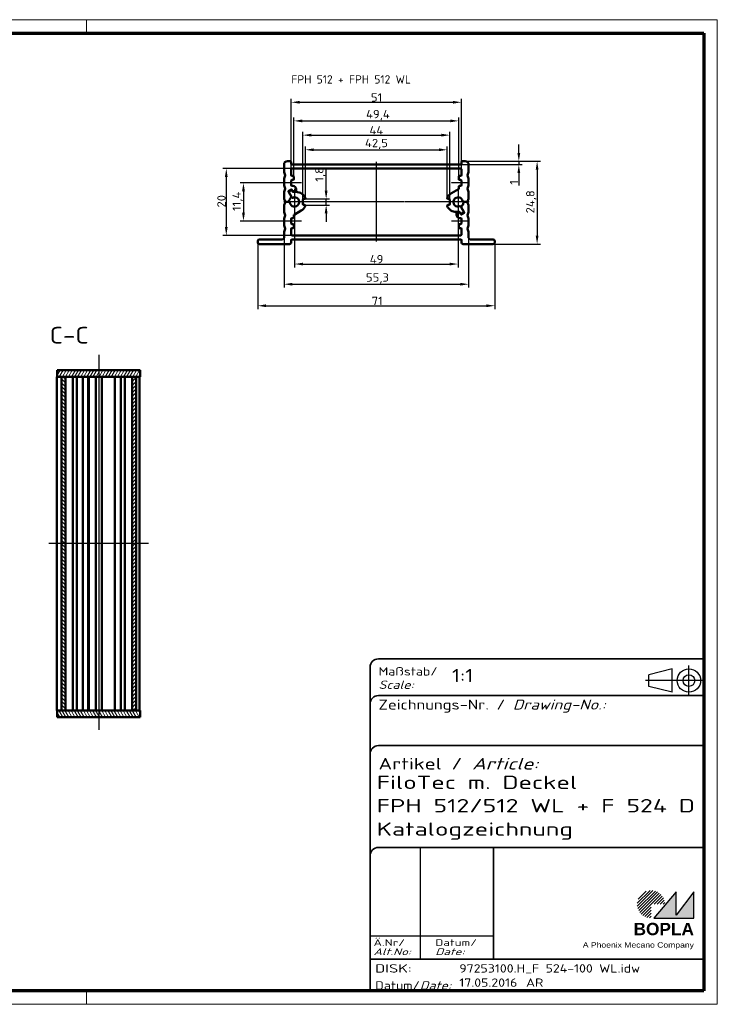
# Model space of a CAD drawing. Header units: millimetres. Extents: x 1 to 419, y 1 to 296.
# Tile 5 of 5: x 210 to 419, y 1 to 296. Entities that reach past the tile are written whole.
import ezdxf
from ezdxf.enums import TextEntityAlignment as Align

# ---------------------------------------------------------------- set-up
doc = ezdxf.new("R2010")
doc.units = ezdxf.units.MM
for name, pattern in [('ACAD_ISO04W100', [30, 24, -3, 0, -3]), ('CHAIN', [0.3543, 0.2362, -0.0295, 0.0591, -0.0295]), ('DASH_DOT', [0.37, 0.24, -0.06, 0.01, -0.06]), ('DASHED', [0.2067, 0.1654, -0.0413])]:
    doc.linetypes.add(name, pattern=pattern)
doc.layers.get('0').update_dxf_attribs({"lineweight": 25})
for name, color, linetype, lineweight in [('Bemaßung (ISO)', 1, 'Continuous', 25), ('Mittellinie (ISO)', 1, 'DASH_DOT', 25), ('Mittelpunktmarkierung (ISO)', 1, 'DASH_DOT', 25), ('Rahmen (ISO)', 7, 'Continuous', 70), ('Schraffur (ISO)', 1, 'Continuous', 18), ('Sichtbar (ISO)', 7, 'Continuous', 50), ('Sichtbar schmal (ISO)', 1, 'Continuous', 25), ('Symbol (ISO)', 1, 'Continuous', 25), ('Titel (ISO)', 5, 'Continuous', 50), ('Verdeckt (ISO)', 5, 'DASHED', 35)]:
    doc.layers.add(name, color=color, linetype=linetype, lineweight=lineweight)
doc.styles.add('2_5', font='isocpeur.ttf', dxfattribs={"width": 1.1})
doc.styles.add('5', font='isocpeur.ttf', dxfattribs={"width": 1.1})
doc.styles.add('Notiztext (DIN)', font='isocpeur.ttf', dxfattribs={"width": 1.1})
doc.styles.get("Standard").update_dxf_attribs({"font": 'isocpeur.ttf', "width": 1.1})
doc.styles.add('Textstil142', font='isocpeur.ttf', dxfattribs={"width": 1.4})
doc.styles.add('Textstil143', font='isocpeur.ttf', dxfattribs={"width": 1.4})
doc.styles.add('Textstil144', font='isocpeur.ttf', dxfattribs={"width": 1.4})
doc.styles.add('Textstil242', font='isocpeur.ttf', dxfattribs={"width": 1.2})
doc.styles.add('Textstil243', font='isocpeur.ttf', dxfattribs={"width": 1.4})
doc.styles.add('Textstil248', font='isocpeui.ttf', dxfattribs={"width": 1.2})
doc.styles.add('Textstil249', font='isocpeui.ttf', dxfattribs={"width": 1.4})
doc.styles.add('Textstil68', font='isocpeur.ttf', dxfattribs={"width": 1.2})
doc.dimstyles.new('Standard (DIN)', dxfattribs={"dimtxt": 2.5, "dimasz": 2.5, "dimexe": 1, "dimexo": 0, "dimgap": 0.2, "dimtad": 1, "dimdec": 6, "dimrnd": 1e-08, "dimtxsty": '2_5', "dimcen": 0.09, "dimdle": 7, "dimclrd": 256, "dimclre": 256, "dimclrt": 5, "dimadec": 6, "dimazin": 2, "dimtfac": 0.72, "dimtmove": 0, "dimatfit": 3, "dimfxl": 1, "dimtolj": 1, "dimlwd": -1, "dimlwe": -1, "dimarcsym": 0})

# ---------------------------------------------------------------- blocks, each defined once
blk = doc.blocks.new('Ränder Bopla-A3-Rahmen')
at = {"color": 1, "linetype": 'Continuous', "lineweight": 18}
for p, q in [((1, 296), (419, 296)), ((1, 1), (1, 296)), ((125, 296), (125, 292)), ((230, 296), (230, 292)), ((419, 296), (419, 1)), ((125, 5), (125, 1)), ((230, 5), (230, 1)), ((419, 1), (1, 1))]:
    blk.add_line(p, q, dxfattribs=at)
at = {"color": 3, "linetype": 'Continuous', "lineweight": 70}
for p, q in [((20, 292), (415, 292)), ((20, 5), (20, 292)), ((415, 292), (415, 5)), ((415, 5), (20, 5))]:
    blk.add_line(p, q, dxfattribs=at)
at = {"layer": 'Rahmen (ISO)', "color": 1, "insert": (19, 55), "char_height": 2.03, "width": 168.977, "attachment_point": 7, "rotation": 90, "style": 'Notiztext (DIN)'}
blk.add_mtext('\\fISOCPEUR|b0|i0;\\W1.20;\\H2.0300;"Schutzvermerk nach DIN ISO 16016 beachten" \\fISOCPEUR|b0|i1;\\W1.20;\\H2.0300;"Please pay attention to copyright note DIN ISO 16016"', dxfattribs=at)
blk = doc.blocks.new('*D12')
at = {"layer": 'Bemaßung (ISO)'}
for p, q in [((301.81, 244.78), (301.81, 251.4)), ((295.39, 242.28), (302.81, 242.28)), ((301.81, 240.48), (301.81, 242.28)), ((295.39, 240.48), (302.81, 240.48)), ((301.81, 237.98), (301.81, 235.48))]:
    blk.add_line(p, q, dxfattribs=at)
for points in [[(301.39, 244.78), (302.23, 244.78), (301.81, 242.28)], [(301.39, 237.98), (302.23, 237.98), (301.81, 240.48)]]:
    blk.add_solid(points, dxfattribs=at)
at = {"layer": 'Defpoints', "color": 0}
for p in [(295.39, 242.28), (295.39, 240.48), (301.81, 240.48)]:
    blk.add_point(p, dxfattribs=at)
at = {"layer": 'Bemaßung (ISO)', "color": 5, "insert": (301.61, 247.48), "char_height": 2.5, "attachment_point": 7, "rotation": 90, "style": '2_5'}
blk.add_mtext('\\A1;1,8', dxfattribs=at)
blk = doc.blocks.new('*D13')
at = {"layer": 'Bemaßung (ISO)'}
for p, q in [((289.04, 247.08), (276.04, 247.08)), ((277.04, 244.58), (277.04, 238.18)), ((289.04, 235.68), (276.04, 235.68))]:
    blk.add_line(p, q, dxfattribs=at)
for points in [[(276.62, 244.58), (277.46, 244.58), (277.04, 247.08)], [(276.62, 238.18), (277.46, 238.18), (277.04, 235.68)]]:
    blk.add_solid(points, dxfattribs=at)
at = {"layer": 'Defpoints', "color": 0}
for p in [(289.04, 247.08), (277.04, 235.68), (289.04, 235.68)]:
    blk.add_point(p, dxfattribs=at)
at = {"layer": 'Bemaßung (ISO)', "color": 5, "insert": (276.84, 238.7), "char_height": 2.5, "attachment_point": 7, "rotation": 90, "style": '2_5'}
blk.add_mtext('\\A1;11,4', dxfattribs=at)
blk = doc.blocks.new('*D14')
at = {"layer": 'Bemaßung (ISO)'}
for p, q in [((291.54, 251.38), (270.9, 251.38)), ((271.9, 248.88), (271.9, 233.88)), ((291.54, 231.38), (270.9, 231.38))]:
    blk.add_line(p, q, dxfattribs=at)
for points in [[(271.48, 248.88), (272.31, 248.88), (271.9, 251.38)], [(271.48, 233.88), (272.31, 233.88), (271.9, 231.38)]]:
    blk.add_solid(points, dxfattribs=at)
at = {"layer": 'Defpoints', "color": 0}
for p in [(291.54, 251.38), (271.9, 231.38), (291.54, 231.38)]:
    blk.add_point(p, dxfattribs=at)
at = {"layer": 'Bemaßung (ISO)', "color": 5, "insert": (271.7, 239.73), "char_height": 2.5, "attachment_point": 7, "rotation": 90, "style": '2_5'}
blk.add_mtext('\\A1;20', dxfattribs=at)
blk = doc.blocks.new('*D15')
at = {"layer": 'Bemaßung (ISO)'}
for p, q in [((359.54, 256.08), (359.54, 258.58)), ((342.14, 252.58), (360.54, 252.58)), ((343.49, 253.58), (360.54, 253.58)), ((359.54, 253.58), (359.54, 252.58)), ((359.54, 250.08), (359.54, 246.36))]:
    blk.add_line(p, q, dxfattribs=at)
for points in [[(359.12, 256.08), (359.96, 256.08), (359.54, 253.58)], [(359.12, 250.08), (359.96, 250.08), (359.54, 252.58)]]:
    blk.add_solid(points, dxfattribs=at)
at = {"layer": 'Defpoints', "color": 0}
for p in [(342.14, 252.58), (343.49, 253.58), (359.54, 253.58)]:
    blk.add_point(p, dxfattribs=at)
at = {"layer": 'Bemaßung (ISO)', "color": 5, "insert": (359.34, 246.56), "char_height": 2.5, "attachment_point": 7, "rotation": 90, "style": '2_5'}
blk.add_mtext('\\A1;1', dxfattribs=at)
blk = doc.blocks.new('*D16')
at = {"layer": 'Bemaßung (ISO)'}
for p, q in [((343.49, 253.58), (366.01, 253.58)), ((365.01, 251.08), (365.01, 231.28)), ((342.84, 228.78), (366.01, 228.78))]:
    blk.add_line(p, q, dxfattribs=at)
for points in [[(364.6, 251.08), (365.43, 251.08), (365.01, 253.58)], [(364.6, 231.28), (365.43, 231.28), (365.01, 228.78)]]:
    blk.add_solid(points, dxfattribs=at)
at = {"layer": 'Defpoints', "color": 0}
for p in [(343.49, 253.58), (342.84, 228.78), (365.01, 228.78)]:
    blk.add_point(p, dxfattribs=at)
at = {"layer": 'Bemaßung (ISO)', "color": 5, "insert": (364.81, 237.95), "char_height": 2.5, "attachment_point": 7, "rotation": 90, "style": '2_5'}
blk.add_mtext('\\A1;24,8', dxfattribs=at)
blk = doc.blocks.new('*D17')
at = {"layer": 'Bemaßung (ISO)'}
for p, q in [((292.34, 237.48), (292.34, 221.79)), ((341.34, 237.48), (341.34, 221.79)), ((294.84, 222.79), (338.84, 222.79))]:
    blk.add_line(p, q, dxfattribs=at)
for points in [[(294.84, 223.2), (294.84, 222.37), (292.34, 222.79)], [(338.84, 223.2), (338.84, 222.37), (341.34, 222.79)]]:
    blk.add_solid(points, dxfattribs=at)
at = {"layer": 'Defpoints', "color": 0}
for p in [(292.34, 237.48), (341.34, 237.48), (341.34, 222.79)]:
    blk.add_point(p, dxfattribs=at)
at = {"layer": 'Bemaßung (ISO)', "color": 5, "insert": (314.87, 222.99), "char_height": 2.5, "attachment_point": 7, "style": '2_5'}
blk.add_mtext('\\A1;49', dxfattribs=at)
blk = doc.blocks.new('*D18')
at = {"layer": 'Bemaßung (ISO)'}
for p, q in [((289.19, 230.68), (289.19, 215.74)), ((344.49, 230.68), (344.49, 215.74)), ((291.69, 216.74), (341.99, 216.74))]:
    blk.add_line(p, q, dxfattribs=at)
for points in [[(291.69, 217.16), (291.69, 216.32), (289.19, 216.74)], [(341.99, 217.16), (341.99, 216.32), (344.49, 216.74)]]:
    blk.add_solid(points, dxfattribs=at)
at = {"layer": 'Defpoints', "color": 0}
for p in [(289.19, 230.68), (344.49, 230.68), (344.49, 216.74)]:
    blk.add_point(p, dxfattribs=at)
at = {"layer": 'Bemaßung (ISO)', "color": 5, "insert": (313.74, 216.94), "char_height": 2.5, "attachment_point": 7, "style": '2_5'}
blk.add_mtext('\\A1;55,3', dxfattribs=at)
blk = doc.blocks.new('*D19')
at = {"layer": 'Bemaßung (ISO)'}
for p, q in [((294.84, 242.08), (294.84, 262.41)), ((297.34, 261.41), (336.34, 261.41)), ((338.84, 242.08), (338.84, 262.41))]:
    blk.add_line(p, q, dxfattribs=at)
for points in [[(297.34, 261.83), (297.34, 260.99), (294.84, 261.41)], [(336.34, 261.83), (336.34, 260.99), (338.84, 261.41)]]:
    blk.add_solid(points, dxfattribs=at)
at = {"layer": 'Defpoints', "color": 0}
for p in [(338.84, 261.41), (294.84, 242.08), (338.84, 242.08)]:
    blk.add_point(p, dxfattribs=at)
at = {"layer": 'Bemaßung (ISO)', "color": 5, "insert": (314.78, 261.61), "char_height": 2.5, "attachment_point": 7, "style": '2_5'}
blk.add_mtext('\\A1;44', dxfattribs=at)
blk = doc.blocks.new('*D20')
at = {"layer": 'Bemaßung (ISO)'}
for p, q in [((295.59, 242.54), (295.59, 258.02)), ((298.09, 257.02), (335.59, 257.02)), ((338.09, 242.54), (338.09, 258.02))]:
    blk.add_line(p, q, dxfattribs=at)
for points in [[(298.09, 257.44), (298.09, 256.6), (295.59, 257.02)], [(335.59, 257.44), (335.59, 256.6), (338.09, 257.02)]]:
    blk.add_solid(points, dxfattribs=at)
at = {"layer": 'Defpoints', "color": 0}
for p in [(338.09, 257.02), (295.59, 242.54), (338.09, 242.54)]:
    blk.add_point(p, dxfattribs=at)
at = {"layer": 'Bemaßung (ISO)', "color": 5, "insert": (313.45, 257.22), "char_height": 2.5, "attachment_point": 7, "style": '2_5'}
blk.add_mtext('\\A1;42,5', dxfattribs=at)
blk = doc.blocks.new('*D21')
at = {"layer": 'Bemaßung (ISO)'}
for p, q in [((292.14, 248.98), (292.14, 266.68)), ((294.64, 265.68), (339.04, 265.68)), ((341.54, 248.98), (341.54, 266.68))]:
    blk.add_line(p, q, dxfattribs=at)
for points in [[(294.64, 266.09), (294.64, 265.26), (292.14, 265.68)], [(339.04, 266.09), (339.04, 265.26), (341.54, 265.68)]]:
    blk.add_solid(points, dxfattribs=at)
at = {"layer": 'Defpoints', "color": 0}
for p in [(341.54, 265.68), (292.14, 248.98), (341.54, 248.98)]:
    blk.add_point(p, dxfattribs=at)
at = {"layer": 'Bemaßung (ISO)', "color": 5, "insert": (313.77, 265.88), "char_height": 2.5, "attachment_point": 7, "style": '2_5'}
blk.add_mtext('\\A1;49,4', dxfattribs=at)
blk = doc.blocks.new('*D22')
at = {"layer": 'Bemaßung (ISO)'}
for p, q in [((291.34, 251.18), (291.34, 272.26)), ((342.34, 251.18), (342.34, 272.26)), ((293.84, 271.26), (339.84, 271.26))]:
    blk.add_line(p, q, dxfattribs=at)
for points in [[(293.84, 271.67), (293.84, 270.84), (291.34, 271.26)], [(339.84, 271.67), (339.84, 270.84), (342.34, 271.26)]]:
    blk.add_solid(points, dxfattribs=at)
at = {"layer": 'Defpoints', "color": 0}
for p in [(342.34, 271.26), (291.34, 251.18), (342.34, 251.18)]:
    blk.add_point(p, dxfattribs=at)
at = {"layer": 'Bemaßung (ISO)', "color": 5, "insert": (315.23, 271.46), "char_height": 2.5, "attachment_point": 7, "style": '2_5'}
blk.add_mtext('\\A1;51', dxfattribs=at)
blk = doc.blocks.new('Schriftfelder Katalogzeichnung')
at = {"layer": 'Schraffur (ISO)'}
h = blk.add_hatch(dxfattribs=at)
h.set_pattern_fill('ANSI31', color=1, scale=5.08, style=0)
h.set_pattern_definition([(45, (0, 0), (-0.4490128, 0.4490128), [])])
edge = h.paths.add_edge_path()
edge.add_line((395.78, 37.31), (391.63, 37.31))
edge.add_line((391.63, 37.31), (391.63, 33.16))
edge.add_arc((391.63, 37.31), 4.15, 0, 270, ccw=False)
blk.add_hatch(color=7, dxfattribs=at).paths.add_polyline_path([(392.48, 33.16), (404.48, 33.16), (404.48, 40.96), (399.18, 34.06), (399.18, 40.96)])
at = {"color": 5, "linetype": 'Continuous'}
for p, q in [((397.98, 107.81), (390.98, 106.06)), ((397.98, 100.81), (397.98, 107.81)), ((390.98, 102.56), (390.98, 106.06)), ((397.98, 100.81), (390.98, 102.56))]:
    blk.add_line(p, q, dxfattribs=at)
at = {"color": 1, "linetype": 'ACAD_ISO04W100'}
for p, q in [((402.98, 99.81), (402.98, 108.81)), ((407.48, 104.31), (389.98, 104.31))]:
    blk.add_line(p, q, dxfattribs=at)
at = {"color": 1, "linetype": 'Continuous', "lineweight": 25}
for p, q in [((322.48, 54.31), (322.48, 20.81)), ((307.48, 27.81), (344.48, 27.81))]:
    blk.add_line(p, q, dxfattribs=at)
at = {"color": 7, "linetype": 'Continuous'}
for p, q in [((399.18, 40.96), (392.48, 33.16)), ((404.48, 40.96), (399.18, 34.06)), ((399.18, 34.06), (399.18, 40.96)), ((404.48, 33.16), (404.48, 40.96)), ((392.48, 33.16), (404.48, 33.16))]:
    blk.add_line(p, q, dxfattribs=at)
at = {"color": 5, "linetype": 'Continuous'}
for radius in [3.5, 1.75]:
    blk.add_circle((402.98, 104.31), radius, dxfattribs=at)
at = {"layer": 'Titel (ISO)', "lineweight": 18}
for p, q in [((410.48, 7.31), (411.48, 7.31)), ((411.48, 7.31), (411.48, 8.31))]:
    blk.add_line(p, q, dxfattribs=at)
at = {"layer": 'Verdeckt (ISO)', "color": 5, "linetype": 'Continuous', "lineweight": 35}
for p, q in [((407.48, 110.81), (309.98, 110.81)), ((307.48, 108.31), (307.48, 11.31)), ((407.48, 99.81), (309.98, 99.81)), ((407.48, 84.81), (309.98, 84.81)), ((407.48, 54.31), (309.98, 54.31)), ((407.48, 20.81), (307.48, 20.81))]:
    blk.add_line(p, q, dxfattribs=at)
at = {"layer": 'Verdeckt (ISO)', "color": 5, "linetype": 'Continuous'}
blk.add_line((344.48, 54.31), (344.48, 20.81), dxfattribs=at)
at = {"layer": 'Verdeckt (ISO)', "color": 5, "linetype": 'Continuous', "lineweight": 35}
for centre in [(309.98, 108.31), (309.98, 97.31), (309.98, 82.31), (309.98, 51.81)]:
    blk.add_arc(centre, 2.5, 90, 180, dxfattribs=at)
at = {"color": 5, "style": 'Textstil142', "width": 1.4}
blk.add_text('DISK:', height=2.5, dxfattribs=at).set_placement((308.98, 16.81))
at = {"color": 7, "insert": (309.98, 77.64), "char_height": 3.5, "attachment_point": 7}
blk.add_mtext('\\fISOCPEUR|b0|i0;\\W1.30;\\H3.5000;Artikel / \\fISOCPEUR|b0|i1;\\W1.30;\\H3.5000;Article:', dxfattribs=at)
at = {"color": 5, "insert": (308.98, 11.72), "char_height": 2.5, "attachment_point": 7}
blk.add_mtext('\\fISOCPEUR|b0|i0;\\W1.20;\\H2.5000;Datum/\\fISOCPEUR|b0|i1;\\W1.20;\\H2.5000;Date:', dxfattribs=at)
at = {"color": 5, "style": 'Textstil68', "width": 1.2}
for tag, p in [('DATEINAME_001', (334.18, 16.81)), ('ERSTELLUNGSDATUM_001', (334.18, 12.56)), ('50-Namenskürzel_001', (354.18, 12.56))]:
    blk.add_attdef(tag, p, '', height=2.5, dxfattribs=at)
at = {"layer": 'Sichtbar schmal (ISO)', "color": 1}
for s, height, style, width, p in [('Maßstab/', 2.5, 'Textstil68', 1.2, (309.98, 105.81)), ('Scale:', 2.5, 'Textstil248', 1.2, (309.98, 101.81)), ('Ä.Nr/', 2, 'Textstil144', 1.4, (308.48, 24.81)), ('Datum/', 2, 'Textstil144', 1.4, (326.98, 24.81)), ('Alt.No:', 2, 'Textstil249', 1.4, (308.48, 22.06)), ('Date:', 2, 'Textstil249', 1.4, (326.98, 22.06))]:
    blk.add_text(s, height=height, dxfattribs=dict(at, style=style, width=width)).set_placement(p)
at = {"layer": 'Sichtbar schmal (ISO)', "color": 1, "insert": (309.98, 94.71), "char_height": 3, "attachment_point": 7}
blk.add_mtext('\\fISOCPEUR|b0|i0;\\W1.20;\\H3.0000;Zeichnungs-Nr. / \\fISOCPEUR|b0|i1;\\W1.20;\\H3.0000;Drawing-No.:', dxfattribs=at)
at = {"layer": 'Sichtbar schmal (ISO)', "color": 1, "style": 'Textstil144', "width": 1.4}
for tag, p in [('19-Ä-Nr._-10-', (309.48, 53.56)), ('19-Datum_-10-', (324.48, 53.56)), ('18-Ä-Nr._-9-', (309.48, 51.06)), ('18-Datum_-9-', (324.48, 51.06)), ('17-Ä-Nr._-8-', (309.48, 48.56)), ('17-Datum_-8-', (324.48, 48.56)), ('16-Ä-Nr._-7-', (309.48, 46.06)), ('16-Datum_-7-', (324.48, 46.06)), ('15-Ä-Nr._-6-', (309.48, 43.56)), ('14-Ä-Nr._-5-', (309.48, 41.06)), ('15-Datum_-6-', (324.48, 43.56)), ('13-Ä-Nr._-4-', (309.48, 38.56)), ('14-Datum_-5-', (324.48, 41.06)), ('13-Datum_-4-', (324.48, 38.56)), ('12-Ä-Nr._-3-', (309.48, 36.06)), ('12-Datum_-3-', (324.48, 36.06)), ('11-Ä-Nr._-2-', (309.48, 33.56)), ('11-Datum_-2-', (324.48, 33.56)), ('10-Ä-Nr._-1-', (309.48, 31.06)), ('10-Datum_-1-', (324.48, 31.06))]:
    blk.add_attdef(tag, text='', height=2, dxfattribs=at).set_placement(p, align=Align.TOP_LEFT)
at = {"layer": 'Titel (ISO)', "color": 7, "insert": (404.48, 27.96), "char_height": 3.7, "width": 19.8847, "attachment_point": 9, "style": 'Notiztext (DIN)'}
blk.add_mtext('\\fArial|b1|i0;\\H3.7000;BOPLA', dxfattribs=at)
at = {"layer": 'Titel (ISO)', "color": 5, "insert": (404.48, 23.81), "char_height": 1.6, "width": 34.8824, "attachment_point": 9, "style": 'Notiztext (DIN)'}
blk.add_mtext('\\fArial|b0|i0;\\W1.15;\\H1.6000;A Phoenix Mecano Company', dxfattribs=at)
at = {"layer": 'Titel (ISO)', "color": 7}
for tag, p, height, style, width in [('02-Maßstab_001', (332, 103.81), 4, 'Textstil242', 1.2), ('07-Artikel-Modell_001', (309.43, 71.81), 3.98, 'Textstil243', 1.4), ('08-Artikel-Benennung_001', (309.42, 64.81), 4, 'Textstil143', 1.4), ('09-Artikel-Benennung_(2.Zeile)_001', (309.43, 57.81), 3.98, 'Textstil243', 1.4)]:
    blk.add_attdef(tag, p, '', height=height, dxfattribs=dict(at, style=style, width=width))
at = {"layer": 'Titel (ISO)', "color": 7, "style": 'Textstil143', "width": 1.4}
blk.add_attdef('03-Zchn.Nr.', text='', height=4, dxfattribs=at).set_placement((332.48, 92.31), align=Align.TOP_LEFT)
blk = doc.blocks.new('*D24')
at = {"layer": 'Bemaßung (ISO)'}
for p, q in [((281.34, 229.68), (281.34, 209.3)), ((352.34, 229.28), (352.34, 209.3)), ((283.84, 210.3), (349.84, 210.3))]:
    blk.add_line(p, q, dxfattribs=at)
for points in [[(283.84, 210.72), (283.84, 209.88), (281.34, 210.3)], [(349.84, 210.72), (349.84, 209.88), (352.34, 210.3)]]:
    blk.add_solid(points, dxfattribs=at)
at = {"layer": 'Defpoints', "color": 0}
for p in [(281.34, 229.68), (352.34, 229.28), (352.34, 210.3)]:
    blk.add_point(p, dxfattribs=at)
at = {"layer": 'Bemaßung (ISO)', "color": 5, "insert": (315.46, 210.5), "char_height": 2.5, "attachment_point": 7, "style": '2_5'}
blk.add_mtext('\\A1;71', dxfattribs=at)

msp = doc.modelspace()

# ---------------------------------------------------------------- hatches: boundary and pattern name
at = {"layer": 'Schraffur (ISO)'}
h = msp.add_hatch(dxfattribs=at)
h.set_pattern_fill('ANSI31', color=256, scale=6.35, angle=14.999977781, style=0)
h.set_pattern_definition([(59.99998, (0, 0), (-0.6874075, 0.3968753), [])])
h.paths.add_polyline_path([(221.2302373, 189.0142781), (222.4802373, 189.0142781), (223.6802373, 189.0142781), (243.6802373, 189.0142781), (244.8802373, 189.0142781), (246.1302373, 189.0142781), (246.1302373, 191.0142781), (221.2302373, 191.0142781)])
h = msp.add_hatch(dxfattribs=at)
h.set_pattern_fill('ANSI31', color=256, scale=6.35, angle=90.000210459, style=0)
h.set_pattern_definition([(135.0002, (0, 0), (-0.561264, -0.561268), [])])
h.paths.add_polyline_path([(223.6802373, 189.0142781), (222.4802373, 189.0142781), (222.4802373, 89.0142781), (223.6802373, 89.0142781)])
h = msp.add_hatch(dxfattribs=at)
h.set_pattern_fill('ANSI31', color=256, scale=6.35, style=0)
h.set_pattern_definition([(45, (0, 0), (-0.561266, 0.561266), [])])
h.paths.add_polyline_path([(244.8802373, 189.0142781), (243.6802373, 189.0142781), (243.6802373, 89.0142781), (244.8802373, 89.0142781)])
h = msp.add_hatch(dxfattribs=at)
h.set_pattern_fill('ANSI31', color=256, scale=6.35, angle=75.000175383, style=0)
h.set_pattern_definition([(120.00018, (0, 0), (-0.6874064, -0.396877), [])])
h.paths.add_polyline_path([(246.1302373, 89.0142781), (244.8802373, 89.0142781), (243.6802373, 89.0142781), (223.6802373, 89.0142781), (222.4802373, 89.0142781), (221.2302373, 89.0142781), (221.2302373, 87.0142781), (246.1302373, 87.0142781)])

# ---------------------------------------------------------------- linework, layer by layer
at = {"layer": 'Mittellinie (ISO)', "linetype": 'CHAIN'}
for p, q in [((316.8384529, 253.3895869), (316.8384529, 229.5345034)), ((294.3884529, 247.0832045), (289.0384529, 247.0832045)), ((344.6384529, 247.0832045), (339.2384529, 247.0832045)), ((344.6384529, 241.3832045), (289.0384529, 241.3832045)), ((294.4384529, 235.6832045), (289.0384529, 235.6832045)), ((344.6384529, 235.6832045), (339.2884529, 235.6832045)), ((233.6802373, 195.5831082), (233.6802373, 83.2811852)), ((248.6302373, 139.0142781), (218.7302373, 139.0142781))]:
    msp.add_line(p, q, dxfattribs=at)
at = {"layer": 'Mittelpunktmarkierung (ISO)', "linetype": 'CHAIN'}
for p, q in [((292.3384529, 245.2832045), (292.3384529, 237.4832045)), ((341.3384529, 245.2832045), (341.3384529, 237.4832045)), ((296.2384529, 241.3832045), (289.8384529, 241.3832045)), ((343.8384529, 241.3832045), (337.4384529, 241.3832045))]:
    msp.add_line(p, q, dxfattribs=at)
at = {"layer": 'Sichtbar (ISO)'}
for p, q in [((289.1884529, 252.5832045), (289.1884529, 250.4220805)), ((291.1384529, 253.5832045), (290.1884529, 253.5832045)), ((291.3384529, 252.7832045), (291.3384529, 253.3832045)), ((291.3384529, 251.1832045), (291.3384529, 249.3832045)), ((291.5384529, 252.5832045), (342.1384529, 252.5832045)), ((342.1384529, 251.3832045), (291.5384529, 251.3832045)), ((342.3384529, 253.3832045), (342.3384529, 252.7832045)), ((342.3384529, 249.3832045), (342.3384529, 251.1832045)), ((343.4884529, 253.5832045), (342.5384529, 253.5832045)), ((344.4884529, 252.5832045), (344.4884529, 250.4220805)), ((289.1884529, 248.3443284), (289.1884529, 246.4220805)), ((289.2030162, 250.3471592), (289.562209, 249.4581258)), ((289.562209, 249.3082831), (289.2030162, 248.4192497)), ((291.5384529, 249.1832045), (291.9384529, 249.1832045)), ((291.9384529, 247.9832045), (291.5384529, 247.9832045)), ((292.1384529, 248.9832045), (292.1384529, 248.1832045)), ((341.5384529, 248.1832045), (341.5384529, 248.9832045)), ((341.7384529, 249.1832045), (342.1384529, 249.1832045)), ((342.1384529, 247.9832045), (341.7384529, 247.9832045)), ((344.1146969, 249.4581258), (344.4738897, 250.3471592)), ((344.4738897, 248.4192497), (344.1146969, 249.3082831)), ((344.4884529, 248.3443284), (344.4884529, 246.4220805)), ((289.2030162, 246.3471592), (289.562209, 245.4581258)), ((289.562209, 245.3082831), (289.2030162, 244.4192497)), ((291.2178758, 245.124101), (290.611658, 244.774101)), ((290.711658, 244.6008959), (291.2312732, 244.9008959)), ((291.3384529, 247.7832045), (291.3384529, 246.3832045)), ((291.7033676, 244.6832045), (291.4910809, 245.0508959)), ((291.5384529, 246.1832045), (291.8384529, 246.1832045)), ((292.8384529, 245.1832045), (292.8384529, 244.7832045)), ((339.3384529, 243.9812807), (341.4384529, 245.1937162)), ((341.5384529, 245.3669213), (341.5384529, 245.9832045)), ((341.7384529, 246.1832045), (342.1384529, 246.1832045)), ((342.3384529, 246.3832045), (342.3384529, 247.7832045)), ((344.1146969, 245.4581258), (344.4738897, 246.3471592)), ((344.4738897, 244.4192497), (344.1146969, 245.3082831)), ((289.1884529, 244.3443284), (289.1884529, 242.4220805)), ((289.2030162, 242.3471592), (289.5419441, 241.5082831)), ((290.5384529, 244.5008959), (291.4188742, 242.9759615)), ((291.5447275, 242.7579772), (290.6384529, 244.3276908)), ((291.5044783, 244.8276908), (291.7033676, 244.4832045)), ((292.6384529, 244.5832045), (291.8765727, 244.5832045)), ((291.8765727, 244.3832045), (292.8384529, 244.3832045)), ((294.8384529, 242.0832045), (294.8384529, 240.6832045)), ((295.3884529, 242.2832045), (295.0384529, 242.2832045)), ((295.5884529, 242.5397078), (295.5884529, 242.4832045)), ((338.0884529, 242.4832045), (338.0884529, 242.5397078)), ((338.6384529, 242.2832045), (338.2884529, 242.2832045)), ((338.8384529, 240.6832045), (338.8384529, 242.0832045)), ((344.1349618, 241.5082831), (344.4738897, 242.3471592)), ((344.4884529, 244.3443284), (344.4884529, 242.4220805)), ((289.1884529, 238.4220805), (289.1884529, 240.3443284)), ((289.5419441, 241.2581258), (289.2030162, 240.4192497)), ((290.4992955, 241.3832045), (289.7273809, 241.3832045)), ((289.7273809, 241.3832045), (290.7510021, 241.3832045)), ((295.0384529, 240.4832045), (295.3884529, 240.4832045)), ((295.5884529, 240.2832045), (295.5884529, 240.2267011)), ((338.0884529, 240.2267011), (338.0884529, 240.2832045)), ((338.2884529, 240.4832045), (338.6384529, 240.4832045)), ((342.1321783, 240.0084318), (343.0384529, 238.4387181)), ((343.1384529, 238.265513), (342.2580316, 239.7904474)), ((343.949525, 241.3832045), (342.9259037, 241.3832045)), ((343.1776103, 241.3832045), (343.949525, 241.3832045)), ((344.4738897, 240.4192497), (344.1349618, 241.2581258)), ((344.4884529, 238.4220805), (344.4884529, 240.3443284)), ((289.1884529, 234.4220805), (289.1884529, 236.3443284)), ((289.2030162, 238.3471592), (289.562209, 237.4581258)), ((289.562209, 237.3082831), (289.2030162, 236.4192497)), ((291.3384529, 236.3832045), (291.3384529, 234.9832045)), ((291.9384529, 236.5832045), (291.5384529, 236.5832045)), ((292.1384529, 237.3994876), (292.1384529, 236.7832045)), ((294.3384529, 238.7851283), (292.2384529, 237.5726927)), ((341.8003331, 238.3832045), (340.8384529, 238.3832045)), ((340.8384529, 237.5832045), (340.8384529, 237.9832045)), ((341.0384529, 238.1832045), (341.8003331, 238.1832045)), ((342.1384529, 236.5832045), (341.8384529, 236.5832045)), ((342.1724275, 237.9387181), (341.9735382, 238.2832045)), ((341.9735382, 238.0832045), (342.185825, 237.715513)), ((342.3384529, 234.9832045), (342.3384529, 236.3832045)), ((342.9652478, 238.165513), (342.4456326, 237.865513)), ((342.4590301, 237.6423079), (343.0652478, 237.9923079)), ((344.1146969, 237.4581258), (344.4738897, 238.3471592)), ((344.4738897, 236.4192497), (344.1146969, 237.3082831)), ((344.4884529, 234.4220805), (344.4884529, 236.3443284)), ((289.2030162, 234.3471592), (289.562209, 233.4581258)), ((289.562209, 233.3082831), (289.2030162, 232.4192497)), ((291.3384529, 233.3832045), (291.3384529, 231.5832045)), ((291.5384529, 234.7832045), (291.9384529, 234.7832045)), ((291.9384529, 233.5832045), (291.5384529, 233.5832045)), ((292.1384529, 234.5832045), (292.1384529, 233.7832045)), ((341.5384529, 233.7832045), (341.5384529, 234.5832045)), ((341.7384529, 234.7832045), (342.1384529, 234.7832045)), ((342.1384529, 233.5832045), (341.7384529, 233.5832045)), ((342.3384529, 231.5832045), (342.3384529, 233.3832045)), ((344.1146969, 233.4581258), (344.4738897, 234.3471592)), ((344.4738897, 232.4192497), (344.1146969, 233.3082831)), ((281.8384529, 230.1832045), (288.6884529, 230.1832045)), ((289.1884529, 230.6832045), (289.1884529, 232.3443284)), ((291.5384529, 231.3832045), (342.1384529, 231.3832045)), ((342.1384529, 230.1832045), (291.5384529, 230.1832045)), ((344.4884529, 230.6832045), (344.4884529, 232.3443284)), ((351.8384529, 230.1832045), (344.9884529, 230.1832045)), ((281.3384529, 229.2832045), (281.3384529, 229.6832045)), ((290.8384529, 228.7832045), (281.8384529, 228.7832045)), ((291.3384529, 229.2832045), (291.3384529, 229.9832045)), ((342.3384529, 229.9832045), (342.3384529, 229.2832045)), ((342.8384529, 228.7832045), (351.8384529, 228.7832045)), ((352.3384529, 229.2832045), (352.3384529, 229.6832045)), ((221.0802373, 189.0142781), (221.2302373, 189.0142781)), ((221.0802373, 189.0142781), (221.0802373, 89.0142781)), ((246.1302373, 191.0142781), (221.2302373, 191.0142781)), ((221.2302373, 191.0142781), (221.2302373, 189.0142781)), ((221.2302373, 189.0142781), (246.1302373, 189.0142781)), ((223.6802373, 189.0142781), (222.4802373, 189.0142781)), ((222.4802373, 189.0142781), (222.4802373, 89.0142781)), ((223.6802373, 89.0142781), (223.6802373, 189.0142781)), ((225.8802373, 189.0142781), (225.8802373, 89.0142781)), ((227.0802373, 89.0142781), (227.0802373, 189.0142781)), ((228.8802373, 89.0142781), (228.8802373, 189.0142781)), ((230.4802373, 89.0142781), (230.4802373, 189.0142781)), ((230.6802373, 89.0142781), (230.6802373, 189.0142781)), ((232.7802373, 89.0142781), (232.7802373, 189.0142781)), ((234.5802373, 189.0142781), (234.5802373, 89.0142781)), ((238.4802373, 89.0142781), (238.4802373, 189.0142781)), ((240.2802373, 189.0142781), (240.2802373, 89.0142781)), ((241.4802373, 89.0142781), (241.4802373, 189.0142781)), ((244.8802373, 189.0142781), (243.6802373, 189.0142781)), ((243.6802373, 189.0142781), (243.6802373, 89.0142781)), ((244.8802373, 89.0142781), (244.8802373, 189.0142781)), ((245.8802373, 89.0142781), (245.8802373, 189.0142781)), ((246.1302373, 189.0142781), (246.1302373, 191.0142781)), ((221.2302373, 89.0142781), (221.0802373, 89.0142781)), ((246.1302373, 89.0142781), (221.2302373, 89.0142781)), ((221.2302373, 89.0142781), (221.2302373, 87.0142781)), ((222.4802373, 89.0142781), (223.6802373, 89.0142781)), ((243.6802373, 89.0142781), (244.8802373, 89.0142781)), ((246.1302373, 87.0142781), (246.1302373, 89.0142781)), ((221.2302373, 87.0142781), (246.1302373, 87.0142781))]:
    msp.add_line(p, q, dxfattribs=at)
for centre, radius, start, end in [((290.1884529, 252.5832045), 1, 90, 180), ((291.1384529, 253.3832045), 0.2, 0, 90), ((291.5384529, 252.7832045), 0.2, 180, 270), ((291.5384529, 251.1832045), 0.2, 90, 180), ((342.1384529, 252.7832045), 0.2, 270, 0), ((342.1384529, 251.1832045), 0.2, 0, 90), ((342.5384529, 253.3832045), 0.2, 90, 180), ((343.4884529, 252.5832045), 1, 0, 90), ((289.3884529, 250.4220805), 0.2, 180, 202), ((289.3884529, 248.3443284), 0.2, 158, 180), ((289.3767722, 249.3832045), 0.2, 338, 22), ((291.5384529, 249.3832045), 0.2, 180, 270), ((291.5384529, 247.7832045), 0.2, 90, 180), ((291.9384529, 248.9832045), 0.2, 0, 90), ((291.9384529, 248.1832045), 0.2, 270, 0), ((341.7384529, 248.9832045), 0.2, 90, 180), ((341.7384529, 248.1832045), 0.2, 180, 270), ((342.1384529, 249.3832045), 0.2, 270, 0), ((342.1384529, 247.7832045), 0.2, 0, 90), ((344.3001336, 249.3832045), 0.2, 158, 202), ((344.2884529, 250.4220805), 0.2, 338, 0), ((344.2884529, 248.3443284), 0.2, 0, 22), ((289.3884529, 246.4220805), 0.2, 180, 202), ((289.3767722, 245.3832045), 0.2, 338, 22), ((291.3178758, 244.9508959), 0.2, 30, 120), ((291.3312732, 244.7276908), 0.2, 30, 120), ((291.5384529, 246.3832045), 0.2, 180, 270), ((291.8384529, 245.1832045), 1, 0, 90), ((341.3384529, 245.3669213), 0.2, 300, 0), ((341.7384529, 245.9832045), 0.2, 90, 180), ((342.1384529, 246.3832045), 0.2, 270, 0), ((344.3001336, 245.3832045), 0.2, 158, 202), ((344.2884529, 246.4220805), 0.2, 338, 0), ((289.3884529, 244.3443284), 0.2, 158, 180), ((289.3884529, 242.4220805), 0.2, 180, 202), ((290.711658, 244.6008959), 0.2, 120, 210), ((290.811658, 244.4276908), 0.2, 120, 210), ((292.3384529, 241.3832045), 1.65, 126.206267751, 173.793732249), ((292.3384529, 241.3832045), 1.4, 187.180755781, 112.819244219), ((291.2456691, 242.8759615), 0.2, 306.206267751, 30), ((291.7179326, 242.8579772), 0.2, 210, 292.819244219), ((291.8765727, 244.7832045), 0.2, 210, 270), ((291.8765727, 244.5832045), 0.2, 210, 270), ((292.6384529, 244.7832045), 0.2, 270, 0), ((292.8384529, 241.3832045), 3, 24.395752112, 90), ((295.0384529, 242.0832045), 0.2, 90, 180), ((295.3884529, 242.4832045), 0.2, 270, 0), ((295.3884529, 242.5397078), 0.2, 0, 24.395752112), ((338.2884529, 242.5397078), 0.2, 155.604247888, 180), ((338.2884529, 242.4832045), 0.2, 180, 270), ((340.8384529, 241.3832045), 3, 120, 155.604247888), ((338.6384529, 242.0832045), 0.2, 0, 90), ((341.3384529, 241.3832045), 1.4, 7.180755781, 292.819244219), ((344.2884529, 244.3443284), 0.2, 0, 22), ((344.2884529, 242.4220805), 0.2, 338, 0), ((289.3884529, 240.3443284), 0.2, 158, 180), ((289.7273809, 241.5832045), 0.2, 202, 270), ((289.7273809, 241.1832045), 0.2, 90, 158), ((290.4992955, 241.5832045), 0.2, 270, 353.793732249), ((290.7510021, 241.1832045), 0.2, 7.180755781, 90), ((292.8384529, 241.3832045), 3, 300, 335.604247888), ((295.0384529, 240.6832045), 0.2, 180, 270), ((295.3884529, 240.2832045), 0.2, 0, 90), ((295.3884529, 240.2267011), 0.2, 335.604247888, 0), ((338.2884529, 240.2832045), 0.2, 90, 180), ((338.2884529, 240.2267011), 0.2, 180, 204.395752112), ((340.8384529, 241.3832045), 3, 204.395752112, 270), ((338.6384529, 240.6832045), 0.2, 270, 0), ((341.9589732, 239.9084318), 0.2, 30, 112.819244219), ((342.4312367, 239.8904474), 0.2, 126.206267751, 210), ((341.3384529, 241.3832045), 1.65, 306.206267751, 353.793732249), ((342.9259037, 241.5832045), 0.2, 187.180755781, 270), ((343.1776103, 241.1832045), 0.2, 90, 173.793732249), ((343.949525, 241.5832045), 0.2, 270, 338), ((343.949525, 241.1832045), 0.2, 22, 90), ((344.2884529, 240.3443284), 0.2, 0, 22), ((289.3884529, 238.4220805), 0.2, 180, 202), ((289.3884529, 236.3443284), 0.2, 158, 180), ((289.3767722, 237.3832045), 0.2, 338, 22), ((291.5384529, 236.3832045), 0.2, 90, 180), ((291.9384529, 236.7832045), 0.2, 270, 0), ((292.3384529, 237.3994876), 0.2, 120, 180), ((341.0384529, 237.9832045), 0.2, 90, 180), ((341.8384529, 237.5832045), 1, 180, 270), ((341.8003331, 238.1832045), 0.2, 30, 90), ((341.8003331, 237.9832045), 0.2, 30, 90), ((342.1384529, 236.3832045), 0.2, 0, 90), ((342.3456326, 238.0387181), 0.2, 210, 300), ((342.3590301, 237.815513), 0.2, 210, 300), ((342.8652478, 238.3387181), 0.2, 300, 30), ((342.9652478, 238.165513), 0.2, 300, 30), ((344.3001336, 237.3832045), 0.2, 158, 202), ((344.2884529, 238.4220805), 0.2, 338, 0), ((344.2884529, 236.3443284), 0.2, 0, 22), ((289.3884529, 234.4220805), 0.2, 180, 202), ((289.3767722, 233.3832045), 0.2, 338, 22), ((291.5384529, 234.9832045), 0.2, 180, 270), ((291.5384529, 233.3832045), 0.2, 90, 180), ((291.9384529, 234.5832045), 0.2, 0, 90), ((291.9384529, 233.7832045), 0.2, 270, 0), ((341.7384529, 234.5832045), 0.2, 90, 180), ((341.7384529, 233.7832045), 0.2, 180, 270), ((342.1384529, 234.9832045), 0.2, 270, 0), ((342.1384529, 233.3832045), 0.2, 0, 90), ((344.3001336, 233.3832045), 0.2, 158, 202), ((344.2884529, 234.4220805), 0.2, 338, 0), ((281.8384529, 229.6832045), 0.5, 90, 180), ((288.6884529, 230.6832045), 0.5, 270, 0), ((289.3884529, 232.3443284), 0.2, 158, 180), ((291.5384529, 231.5832045), 0.2, 180, 270), ((291.5384529, 229.9832045), 0.2, 90, 180), ((342.1384529, 231.5832045), 0.2, 270, 0), ((342.1384529, 229.9832045), 0.2, 0, 90), ((344.2884529, 232.3443284), 0.2, 0, 22), ((344.9884529, 230.6832045), 0.5, 180, 270), ((351.8384529, 229.6832045), 0.5, 0, 90), ((281.8384529, 229.2832045), 0.5, 180, 270), ((290.8384529, 229.2832045), 0.5, 270, 0), ((342.8384529, 229.2832045), 0.5, 180, 270), ((351.8384529, 229.2832045), 0.5, 270, 0)]:
    msp.add_arc(centre, radius, start, end, dxfattribs=at)

# ---------------------------------------------------------------- block references
msp.add_blockref('Ränder Bopla-A3-Rahmen', (0, 0))
msp.add_blockref('Schriftfelder Katalogzeichnung', (7.5158395, -6.3067288)).add_auto_attribs({'DATEINAME_001': '97253100.H_F 524-100 WL.idw', 'ERSTELLUNGSDATUM_001': '17.05.2016', '07-Artikel-Modell_001': 'FiloTec m. Deckel', '50-Namenskürzel_001': 'AR', '02-Maßstab_001': '1:1', '08-Artikel-Benennung_001': 'FPH 512/512 WL + F 524 D', '09-Artikel-Benennung_(2.Zeile)_001': 'Katalogzeichnung'})

# ---------------------------------------------------------------- texts
at = {"layer": 'Symbol (ISO)', "color": 5, "insert": (291.3772767, 279.3609848), "char_height": 2.5, "width": 38.163266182, "attachment_point": 1, "style": 'Notiztext (DIN)'}
msp.add_mtext('{\\fISOCPEUR|b0|i0;FPH 512 + FPH 512 WL}', dxfattribs=at)
at = {"layer": 'Symbol (ISO)', "color": 3, "insert": (218.999905, 198.9626197), "char_height": 5, "attachment_point": 7, "style": '5'}
msp.add_mtext('C-C ', dxfattribs=at)

# ---------------------------------------------------------------- dimensions: what is measured, and where the dimension line sits
at = {"layer": 'Bemaßung (ISO)'}
for base, p1, p2, angle, override, picture, middle in [((342.3384529, 271.2566611), (291.3384529, 251.1832045), (342.3384529, 251.1832045), 180, {"dimgap": 0.2, "dimdec": 6, "dimtol": 0, "dimlim": 0, "dimtp": 0, "dimtm": 0, "dimtdec": 2, "dimtofl": 0, "dimatfit": 1}, '*D22', (316.6043278, 271.2566611)), ((341.5384529, 265.6778798), (292.1384529, 248.9832045), (341.5384529, 248.9832045), 180, {"dimgap": 0.2, "dimdec": 6, "dimtol": 0, "dimlim": 0, "dimtp": 0, "dimtm": 0, "dimtdec": 2, "dimtofl": 0, "dimatfit": 1}, '*D21', (317.1344433, 265.6778798)), ((338.8384529, 261.4097698), (294.8384529, 242.0832045), (338.8384529, 242.0832045), 180, {"dimgap": 0.2, "dimdec": 6, "dimtol": 0, "dimlim": 0, "dimtp": 0, "dimtm": 0, "dimtdec": 2, "dimtofl": 0, "dimatfit": 1}, '*D19', (316.7082306, 261.4097698)), ((338.0884529, 257.0185446), (295.5884529, 242.5397078), (338.0884529, 242.5397078), 180, {"dimgap": 0.2, "dimdec": 6, "dimtol": 0, "dimlim": 0, "dimtp": 0, "dimtm": 0, "dimtdec": 2, "dimtofl": 0, "dimatfit": 1}, '*D20', (316.6810689, 257.0185446)), ((359.5384529, 253.5832045), (342.1384529, 252.5832045), (343.4884529, 253.5832045), 90, {"dimgap": 0.2, "dimdec": 6, "dimtol": 0, "dimlim": 0, "dimtp": 0, "dimtm": 0, "dimtdec": 2, "dimtofl": 1, "dimatfit": 1}, '*D15', (359.5384529, 246.9707045)), ((271.8971993, 231.3832045), (291.5384529, 251.3832045), (291.5384529, 231.3832045), 90, {"dimgap": 0.2, "dimdec": 6, "dimtol": 0, "dimlim": 0, "dimtp": 0, "dimtm": 0, "dimtdec": 2, "dimtofl": 0, "dimatfit": 1}, '*D14', (271.8971993, 241.3832045)), ((301.8094698, 240.4832045), (295.3884529, 242.2832045), (295.3884529, 240.4832045), 90, {"dimgap": 0.2, "dimdec": 6, "dimtol": 0, "dimlim": 0, "dimtp": 0, "dimtm": 0, "dimtdec": 2, "dimtofl": 1, "dimatfit": 1}, '*D12', (301.8094698, 249.3394544)), ((365.0134529, 228.7832045), (343.4884529, 253.5832045), (342.8384529, 228.7832045), 90, {"dimgap": 0.2, "dimdec": 6, "dimtol": 0, "dimlim": 0, "dimtp": 0, "dimtm": 0, "dimtdec": 2, "dimtofl": 0, "dimatfit": 1}, '*D16', (365.0134529, 241.1832045)), ((277.0384529, 235.6832045), (289.0384529, 247.0832045), (289.0384529, 235.6832045), 90, {"dimgap": 0.2, "dimdec": 6, "dimtol": 0, "dimlim": 0, "dimtp": 0, "dimtm": 0, "dimtdec": 2, "dimtofl": 0, "dimatfit": 1}, '*D13', (277.0384529, 241.3832045)), ((341.3384529, 222.7881883), (292.3384529, 237.4832045), (341.3384529, 237.4832045), 180, {"dimgap": 0.2, "dimdec": 6, "dimtol": 0, "dimlim": 0, "dimtp": 0, "dimtm": 0, "dimtdec": 2, "dimtofl": 0, "dimatfit": 1}, '*D17', (316.6545474, 222.7881883)), ((344.4884529, 216.7385832), (289.1884529, 230.6832045), (344.4884529, 230.6832045), 180, {"dimgap": 0.2, "dimdec": 6, "dimtol": 0, "dimlim": 0, "dimtp": 0, "dimtm": 0, "dimtdec": 2, "dimtofl": 0, "dimatfit": 1}, '*D18', (316.8384529, 216.7385832)), ((352.3384529, 210.2993602), (281.3384529, 229.6832045), (352.3384529, 229.2832045), 180, {"dimgap": 0.2, "dimdec": 6, "dimtol": 0, "dimlim": 0, "dimtp": 0, "dimtm": 0, "dimtdec": 2, "dimtofl": 0, "dimatfit": 1}, '*D24', (316.8384529, 210.2993602))]:
    dim = msp.add_linear_dim(base=base, p1=p1, p2=p2, angle=angle, dimstyle='Standard (DIN)', override=override, dxfattribs=at)
    dim.commit()
    dim.dimension.update_dxf_attribs({"geometry": picture, "text_midpoint": middle, "dimtype": 160})

doc.saveas('drawing.dxf')
